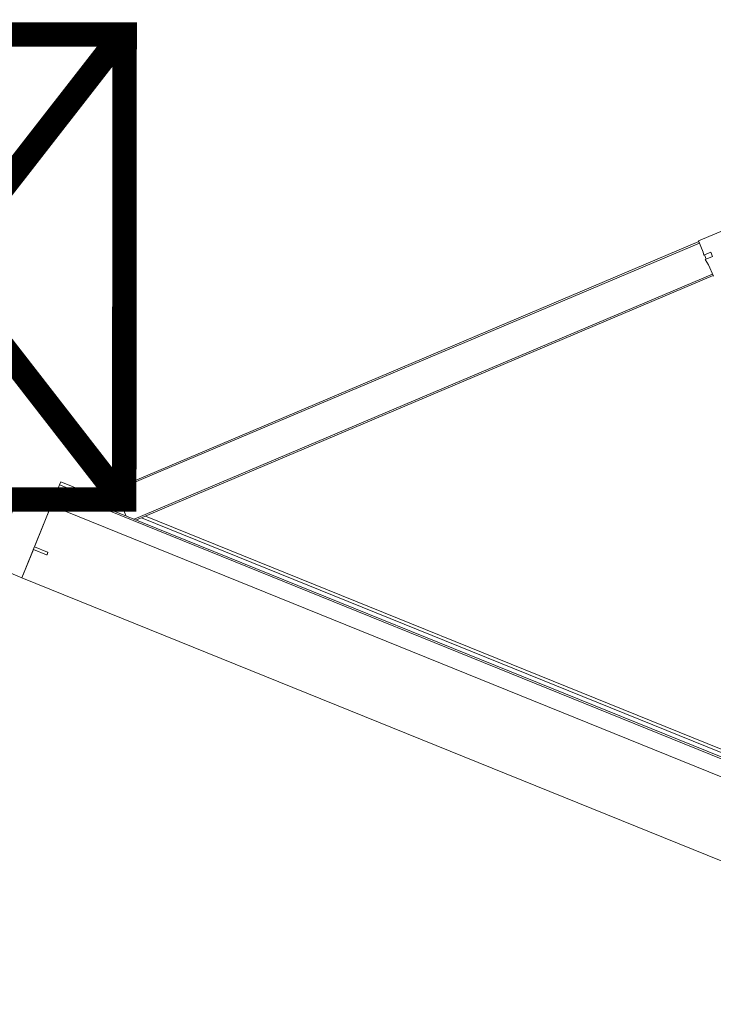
# Model space of a CAD drawing. Header units: inches. Extents: x 424 to 2043, y -237 to 445.
# Tile 169 of 256: x 630.008 to 630.915, y 27.159 to 28.445. Entities that reach past the tile are written whole.
import ezdxf

# ---------------------------------------------------------------- set-up
doc = ezdxf.new("R2010")
doc.units = ezdxf.units.IN
doc.header["$MEASUREMENT"] = 0
doc.layers.add('A-DOOR', color=31, linetype='Continuous', lineweight=9)
doc.styles.get("Standard").update_dxf_attribs({"font": 'arial.ttf'})

# ---------------------------------------------------------------- blocks, each defined once
blk = doc.blocks.new('5-panel_Bi-fold_external_door_10806 - Type 1-225860-همکف')
at = {"layer": 'A-DOOR'}
for p, q in [((-1.6227, 0.7434), (-1.6764, 0.6897)), ((-1.6757, 0.689), (-2.262, 0.1027)), ((-1.6743, 0.6876), (-2.2606, 0.1012)), ((-1.6764, 0.6897), (-1.6652, 0.6785)), ((-1.6757, 0.689), (-1.6743, 0.6876)), ((-1.6632, 0.675), (-1.6561, 0.6821)), ((-1.6561, 0.6821), (-1.6518, 0.6779)), ((-1.6652, 0.6785), (-1.6632, 0.675)), ((-1.6624, 0.6757), (-1.6582, 0.6715)), ((-1.6518, 0.6779), (-1.6592, 0.6705)), ((-1.6592, 0.6705), (-1.6526, 0.6659)), ((-1.6432, 0.6565), (-2.2239, 0.0757)), ((-1.6526, 0.6659), (-1.641, 0.6543)), ((-1.6432, 0.6565), (-1.6417, 0.655)), ((-1.6417, 0.655), (-2.2211, 0.0757)), ((-2.2627, 0.1034), (-2.2904, 0.0757)), ((-2.2516, 0.0922), (-2.2627, 0.1034)), ((-2.2606, 0.1012), (-2.262, 0.1027)), ((-2.2551, 0.083), (-2.248, 0.0901)), ((-2.248, 0.0901), (-2.2516, 0.0922)), ((-2.281, 0.0851), (-2.331, 0.0851)), ((-2.331, 0.0811), (-2.331, 0.0851)), ((-2.331, 0.0811), (-2.285, 0.0811)), ((-2.331, 0.0801), (-2.331, 0.0811)), ((-2.331, 0.0755), (-2.331, 0.0801)), ((-2.2509, 0.0788), (-2.2551, 0.083)), ((-2.2435, 0.0861), (-2.2509, 0.0788)), ((-2.2445, 0.0851), (-2.2488, 0.0894)), ((-2.2389, 0.0796), (-2.2435, 0.0861)), ((-2.2351, 0.0757), (-2.2389, 0.0796)), ((-2.2157, 0.0811), (-0.936, 0.0811)), ((-0.94, 0.0851), (-2.2117, 0.0851)), ((2.581, 0.0759), (-2.331, 0.0759)), ((-2.331, 0.0755), (-2.331, 0.0759)), ((-2.331, 0.0743), (-2.331, 0.0755)), ((-2.331, 0.0737), (-2.331, 0.0743)), ((2.581, 0.0737), (-2.331, 0.0737)), ((-2.331, 0.0693), (-2.331, 0.0737)), ((-2.331, 0.0538), (-2.331, 0.0693)), ((-2.331, 0.0516), (-2.375, 0.0516)), ((-2.375, 0.0516), (-2.375, -0.05)), ((-2.3461, 0.0569), (-2.3469, 0.0569)), ((-2.3461, 0.0569), (-2.3469, 0.0569)), ((-2.3461, 0.0553), (-2.3461, 0.0569)), ((-2.3461, 0.0553), (-2.3461, 0.0569)), ((-2.335, 0.0553), (-2.3461, 0.0553)), ((-2.331, 0.0569), (-2.335, 0.0569)), ((-2.335, 0.0569), (-2.335, 0.0553)), ((-2.3325, 0.0594), (-2.3325, 0.0569)), ((-2.3325, 0.0594), (-2.3325, 0.0569)), ((-2.3325, 0.0594), (-2.3325, 0.0569)), ((-2.3325, 0.0594), (-2.3325, 0.0569)), ((-2.331, 0.0516), (-2.331, 0.0538)), ((-2.331, -0.05), (-2.331, 0.0516)), ((-2.331, 0.0516), (2.581, 0.0516)), ((-2.331, -0.0065), (-2.331, 0.0516)), ((-2.3125, -0.0065), (-2.331, -0.0065)), ((-2.331, -0.05), (-2.331, -0.0102)), ((-2.331, -0.0102), (-2.3125, -0.0102)), ((-2.312, -0.0097), (-2.312, -0.007)), ((-2.375, -0.05), (-2.331, -0.05)), ((-2.331, -0.05), (2.581, -0.05))]:
    blk.add_line(p, q, dxfattribs=at)
at = {"layer": 'A-DOOR', "flags": 128}
blk.add_lwpolyline([(-2.3312, 0.0727), (-2.3315, 0.0725), (-2.3317, 0.0724), (-2.332, 0.0722), (-2.3323, 0.072), (-2.3325, 0.0718), (-2.3328, 0.0716), (-2.333, 0.0714), (-2.3332, 0.0712), (-2.3335, 0.0709), (-2.3337, 0.0707), (-2.3339, 0.0704), (-2.3341, 0.0702), (-2.3342, 0.0699), (-2.3344, 0.0696), (-2.3346, 0.0694), (-2.3347, 0.0691), (-2.3348, 0.0688), (-2.335, 0.0685), (-2.3351, 0.0682), (-2.3352, 0.0679), (-2.3352, 0.0676), (-2.3353, 0.0673), (-2.3354, 0.067), (-2.3354, 0.0666), (-2.3355, 0.0663), (-2.3355, 0.066), (-2.3355, 0.0657), (-2.3355, 0.0654), (-2.3355, 0.065), (-2.3355, 0.0647), (-2.3354, 0.0644), (-2.3354, 0.0641), (-2.3353, 0.0638), (-2.3352, 0.0635), (-2.3351, 0.0632), (-2.335, 0.0629), (-2.3349, 0.0626), (-2.3348, 0.0623), (-2.3346, 0.062), (-2.3345, 0.0617), (-2.3343, 0.0614), (-2.3342, 0.0612), (-2.334, 0.0609), (-2.3338, 0.0606), (-2.3336, 0.0604), (-2.3334, 0.0602), (-2.3331, 0.0599), (-2.3329, 0.0597), (-2.3327, 0.0595), (-2.3324, 0.0593), (-2.3322, 0.0591), (-2.3319, 0.0589), (-2.3316, 0.0587), (-2.3313, 0.0586), (-2.3311, 0.0584)], dxfattribs=at)
blk.add_lwpolyline([(-2.3312, 0.0727), (-2.3315, 0.0725), (-2.3317, 0.0724), (-2.332, 0.0722), (-2.3323, 0.072), (-2.3325, 0.0718), (-2.3328, 0.0716), (-2.333, 0.0714), (-2.3332, 0.0712), (-2.3335, 0.0709), (-2.3337, 0.0707), (-2.3339, 0.0704), (-2.3341, 0.0702), (-2.3342, 0.0699), (-2.3344, 0.0696), (-2.3346, 0.0694), (-2.3347, 0.0691), (-2.3348, 0.0688), (-2.335, 0.0685), (-2.3351, 0.0682), (-2.3352, 0.0679), (-2.3352, 0.0676), (-2.3353, 0.0673), (-2.3354, 0.067), (-2.3354, 0.0666), (-2.3355, 0.0663), (-2.3355, 0.066), (-2.3355, 0.0657), (-2.3355, 0.0654), (-2.3355, 0.065), (-2.3355, 0.0647), (-2.3354, 0.0644), (-2.3354, 0.0641), (-2.3353, 0.0638), (-2.3352, 0.0635), (-2.3351, 0.0632), (-2.335, 0.0629), (-2.3349, 0.0626), (-2.3348, 0.0623), (-2.3346, 0.062), (-2.3345, 0.0617), (-2.3343, 0.0614), (-2.3342, 0.0612), (-2.334, 0.0609), (-2.3338, 0.0606), (-2.3336, 0.0604), (-2.3334, 0.0602), (-2.3331, 0.0599), (-2.3329, 0.0597), (-2.3327, 0.0595), (-2.3324, 0.0593), (-2.3322, 0.0591), (-2.3319, 0.0589), (-2.3316, 0.0587), (-2.3313, 0.0586), (-2.3311, 0.0584)], dxfattribs=at)
blk.add_lwpolyline([(-2.3312, 0.0727), (-2.3315, 0.0725), (-2.3317, 0.0724), (-2.332, 0.0722), (-2.3323, 0.072), (-2.3325, 0.0718), (-2.3328, 0.0716), (-2.333, 0.0714), (-2.3332, 0.0712), (-2.3335, 0.0709), (-2.3337, 0.0707), (-2.3339, 0.0704), (-2.3341, 0.0702), (-2.3342, 0.0699), (-2.3344, 0.0696), (-2.3346, 0.0694), (-2.3347, 0.0691), (-2.3348, 0.0688), (-2.335, 0.0685), (-2.3351, 0.0682), (-2.3352, 0.0679), (-2.3352, 0.0676), (-2.3353, 0.0673), (-2.3354, 0.067), (-2.3354, 0.0666), (-2.3355, 0.0663), (-2.3355, 0.066), (-2.3355, 0.0657), (-2.3355, 0.0654), (-2.3355, 0.065), (-2.3355, 0.0647), (-2.3354, 0.0644), (-2.3354, 0.0641), (-2.3353, 0.0638), (-2.3352, 0.0635), (-2.3351, 0.0632), (-2.335, 0.0629), (-2.3349, 0.0626), (-2.3348, 0.0623), (-2.3346, 0.062), (-2.3345, 0.0617), (-2.3343, 0.0614), (-2.3342, 0.0612), (-2.334, 0.0609), (-2.3338, 0.0606), (-2.3336, 0.0604), (-2.3334, 0.0602), (-2.3331, 0.0599), (-2.3329, 0.0597), (-2.3327, 0.0595), (-2.3324, 0.0593), (-2.3322, 0.0591), (-2.3319, 0.0589), (-2.3316, 0.0587), (-2.3313, 0.0586), (-2.3311, 0.0584)], dxfattribs=at)
blk.add_lwpolyline([(-2.3312, 0.0727), (-2.3315, 0.0725), (-2.3317, 0.0724), (-2.332, 0.0722), (-2.3323, 0.072), (-2.3325, 0.0718), (-2.3328, 0.0716), (-2.333, 0.0714), (-2.3332, 0.0712), (-2.3335, 0.0709), (-2.3337, 0.0707), (-2.3339, 0.0704), (-2.3341, 0.0702), (-2.3342, 0.0699), (-2.3344, 0.0696), (-2.3346, 0.0694), (-2.3347, 0.0691), (-2.3348, 0.0688), (-2.335, 0.0685), (-2.3351, 0.0682), (-2.3352, 0.0679), (-2.3352, 0.0676), (-2.3353, 0.0673), (-2.3354, 0.067), (-2.3354, 0.0666), (-2.3355, 0.0663), (-2.3355, 0.066), (-2.3355, 0.0657), (-2.3355, 0.0654), (-2.3355, 0.065), (-2.3355, 0.0647), (-2.3354, 0.0644), (-2.3354, 0.0641), (-2.3353, 0.0638), (-2.3352, 0.0635), (-2.3351, 0.0632), (-2.335, 0.0629), (-2.3349, 0.0626), (-2.3348, 0.0623), (-2.3346, 0.062), (-2.3345, 0.0617), (-2.3343, 0.0614), (-2.3342, 0.0612), (-2.334, 0.0609), (-2.3338, 0.0606), (-2.3336, 0.0604), (-2.3334, 0.0602), (-2.3331, 0.0599), (-2.3329, 0.0597), (-2.3327, 0.0595), (-2.3324, 0.0593), (-2.3322, 0.0591), (-2.3319, 0.0589), (-2.3316, 0.0587), (-2.3313, 0.0586), (-2.3311, 0.0584)], dxfattribs=at)
blk.add_lwpolyline([(-2.3312, 0.0727), (-2.3315, 0.0725), (-2.3317, 0.0724), (-2.332, 0.0722), (-2.3323, 0.072), (-2.3325, 0.0718), (-2.3328, 0.0716), (-2.333, 0.0714), (-2.3332, 0.0712), (-2.3335, 0.0709), (-2.3337, 0.0707), (-2.3339, 0.0704), (-2.3341, 0.0702), (-2.3342, 0.0699), (-2.3344, 0.0696), (-2.3346, 0.0694), (-2.3347, 0.0691), (-2.3348, 0.0688), (-2.335, 0.0685), (-2.3351, 0.0682), (-2.3352, 0.0679), (-2.3352, 0.0676), (-2.3353, 0.0673), (-2.3354, 0.067), (-2.3354, 0.0666), (-2.3355, 0.0663), (-2.3355, 0.066), (-2.3355, 0.0657), (-2.3355, 0.0654), (-2.3355, 0.065), (-2.3355, 0.0647), (-2.3354, 0.0644), (-2.3354, 0.0641), (-2.3353, 0.0638), (-2.3352, 0.0635), (-2.3351, 0.0632), (-2.335, 0.0629), (-2.3349, 0.0626), (-2.3348, 0.0623), (-2.3346, 0.062), (-2.3345, 0.0617), (-2.3343, 0.0614), (-2.3342, 0.0612), (-2.334, 0.0609), (-2.3338, 0.0606), (-2.3336, 0.0604), (-2.3334, 0.0602), (-2.3331, 0.0599), (-2.3329, 0.0597), (-2.3327, 0.0595), (-2.3324, 0.0593), (-2.3322, 0.0591), (-2.3319, 0.0589), (-2.3316, 0.0587), (-2.3313, 0.0586), (-2.3311, 0.0584)], dxfattribs=at)
blk.add_lwpolyline([(-2.3312, 0.0727), (-2.3315, 0.0725), (-2.3317, 0.0724), (-2.332, 0.0722), (-2.3323, 0.072), (-2.3325, 0.0718), (-2.3328, 0.0716), (-2.333, 0.0714), (-2.3332, 0.0712), (-2.3335, 0.0709), (-2.3337, 0.0707), (-2.3339, 0.0704), (-2.3341, 0.0702), (-2.3342, 0.0699), (-2.3344, 0.0696), (-2.3346, 0.0694), (-2.3347, 0.0691), (-2.3348, 0.0688), (-2.335, 0.0685), (-2.3351, 0.0682), (-2.3352, 0.0679), (-2.3352, 0.0676), (-2.3353, 0.0673), (-2.3354, 0.067), (-2.3354, 0.0666), (-2.3355, 0.0663), (-2.3355, 0.066), (-2.3355, 0.0657), (-2.3355, 0.0654), (-2.3355, 0.065), (-2.3355, 0.0647), (-2.3354, 0.0644), (-2.3354, 0.0641), (-2.3353, 0.0638), (-2.3352, 0.0635), (-2.3351, 0.0632), (-2.335, 0.0629), (-2.3349, 0.0626), (-2.3348, 0.0623), (-2.3346, 0.062), (-2.3345, 0.0617), (-2.3343, 0.0614), (-2.3342, 0.0612), (-2.334, 0.0609), (-2.3338, 0.0606), (-2.3336, 0.0604), (-2.3334, 0.0602), (-2.3331, 0.0599), (-2.3329, 0.0597), (-2.3327, 0.0595), (-2.3324, 0.0593), (-2.3322, 0.0591), (-2.3319, 0.0589), (-2.3316, 0.0587), (-2.3313, 0.0586), (-2.3311, 0.0584)], dxfattribs=at)
blk.add_lwpolyline([(-2.3312, 0.0727), (-2.3315, 0.0725), (-2.3317, 0.0724), (-2.332, 0.0722), (-2.3323, 0.072), (-2.3325, 0.0718), (-2.3328, 0.0716), (-2.333, 0.0714), (-2.3332, 0.0712), (-2.3335, 0.0709), (-2.3337, 0.0707), (-2.3339, 0.0704), (-2.3341, 0.0702), (-2.3342, 0.0699), (-2.3344, 0.0696), (-2.3346, 0.0694), (-2.3347, 0.0691), (-2.3348, 0.0688), (-2.335, 0.0685), (-2.3351, 0.0682), (-2.3352, 0.0679), (-2.3352, 0.0676), (-2.3353, 0.0673), (-2.3354, 0.067), (-2.3354, 0.0666), (-2.3355, 0.0663), (-2.3355, 0.066), (-2.3355, 0.0657), (-2.3355, 0.0654), (-2.3355, 0.065), (-2.3355, 0.0647), (-2.3354, 0.0644), (-2.3354, 0.0641), (-2.3353, 0.0638), (-2.3352, 0.0635), (-2.3351, 0.0632), (-2.335, 0.0629), (-2.3349, 0.0626), (-2.3348, 0.0623), (-2.3346, 0.062), (-2.3345, 0.0617), (-2.3343, 0.0614), (-2.3342, 0.0612), (-2.334, 0.0609), (-2.3338, 0.0606), (-2.3336, 0.0604), (-2.3334, 0.0602), (-2.3331, 0.0599), (-2.3329, 0.0597), (-2.3327, 0.0595), (-2.3324, 0.0593), (-2.3322, 0.0591), (-2.3319, 0.0589), (-2.3316, 0.0587), (-2.3313, 0.0586), (-2.3311, 0.0584)], dxfattribs=at)
blk.add_lwpolyline([(-2.3312, 0.0727), (-2.3315, 0.0725), (-2.3317, 0.0724), (-2.332, 0.0722), (-2.3323, 0.072), (-2.3325, 0.0718), (-2.3328, 0.0716), (-2.333, 0.0714), (-2.3332, 0.0712), (-2.3335, 0.0709), (-2.3337, 0.0707), (-2.3339, 0.0704), (-2.3341, 0.0702), (-2.3342, 0.0699), (-2.3344, 0.0696), (-2.3346, 0.0694), (-2.3347, 0.0691), (-2.3348, 0.0688), (-2.335, 0.0685), (-2.3351, 0.0682), (-2.3352, 0.0679), (-2.3352, 0.0676), (-2.3353, 0.0673), (-2.3354, 0.067), (-2.3354, 0.0666), (-2.3355, 0.0663), (-2.3355, 0.066), (-2.3355, 0.0657), (-2.3355, 0.0654), (-2.3355, 0.065), (-2.3355, 0.0647), (-2.3354, 0.0644), (-2.3354, 0.0641), (-2.3353, 0.0638), (-2.3352, 0.0635), (-2.3351, 0.0632), (-2.335, 0.0629), (-2.3349, 0.0626), (-2.3348, 0.0623), (-2.3346, 0.062), (-2.3345, 0.0617), (-2.3343, 0.0614), (-2.3342, 0.0612), (-2.334, 0.0609), (-2.3338, 0.0606), (-2.3336, 0.0604), (-2.3334, 0.0602), (-2.3331, 0.0599), (-2.3329, 0.0597), (-2.3327, 0.0595), (-2.3324, 0.0593), (-2.3322, 0.0591), (-2.3319, 0.0589), (-2.3316, 0.0587), (-2.3313, 0.0586), (-2.3311, 0.0584)], dxfattribs=at)
at = {"layer": 'A-DOOR'}
for centre, radius, start, end in [((-2.3275, 0.0656), 0.007, 124.641, 235.359), ((-2.3469, 0.0499), 0.007, 90, 159.7478), ((-2.3469, 0.0499), 0.007, 90, 159.7478), ((-2.353, 0.0521), 0.0005, 159.7478, 270), ((-2.353, 0.0521), 0.0005, 159.7478, 270), ((-2.3275, 0.0656), 0.008, 231.3178, 244.0452), ((-2.3275, 0.0656), 0.008, 231.3178, 244.0452), ((-2.3275, 0.0656), 0.008, 231.3178, 244.0452), ((-2.3275, 0.0656), 0.008, 231.3178, 244.0452), ((-2.3125, -0.007), 0.0005, 0, 90), ((-2.3125, -0.0097), 0.0005, 270, 0)]:
    blk.add_arc(centre, radius, start, end, dxfattribs=at)

msp = doc.modelspace()

# ---------------------------------------------------------------- block references
at = {"layer": 'A-DOOR', "rotation": 337.9545470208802}
msp.add_blockref('5-panel_Bi-fold_external_door_10806 - Type 1-225860-همکف', (632.1907, 26.8878), dxfattribs=at)

# ---------------------------------------------------------------- texts
at = {"insert": (625.749, 28.3514), "char_height": 0.468744, "attachment_point": 1, "rotation": 359.9545}
msp.add_mtext_dynamic_manual_height_columns('{\\fArial|b0|i0|c178|p34;اطلاعات و پذیرش}', width=3.511157, gutter_width=12.5, heights=[0], dxfattribs=at)

doc.saveas('drawing.dxf')
